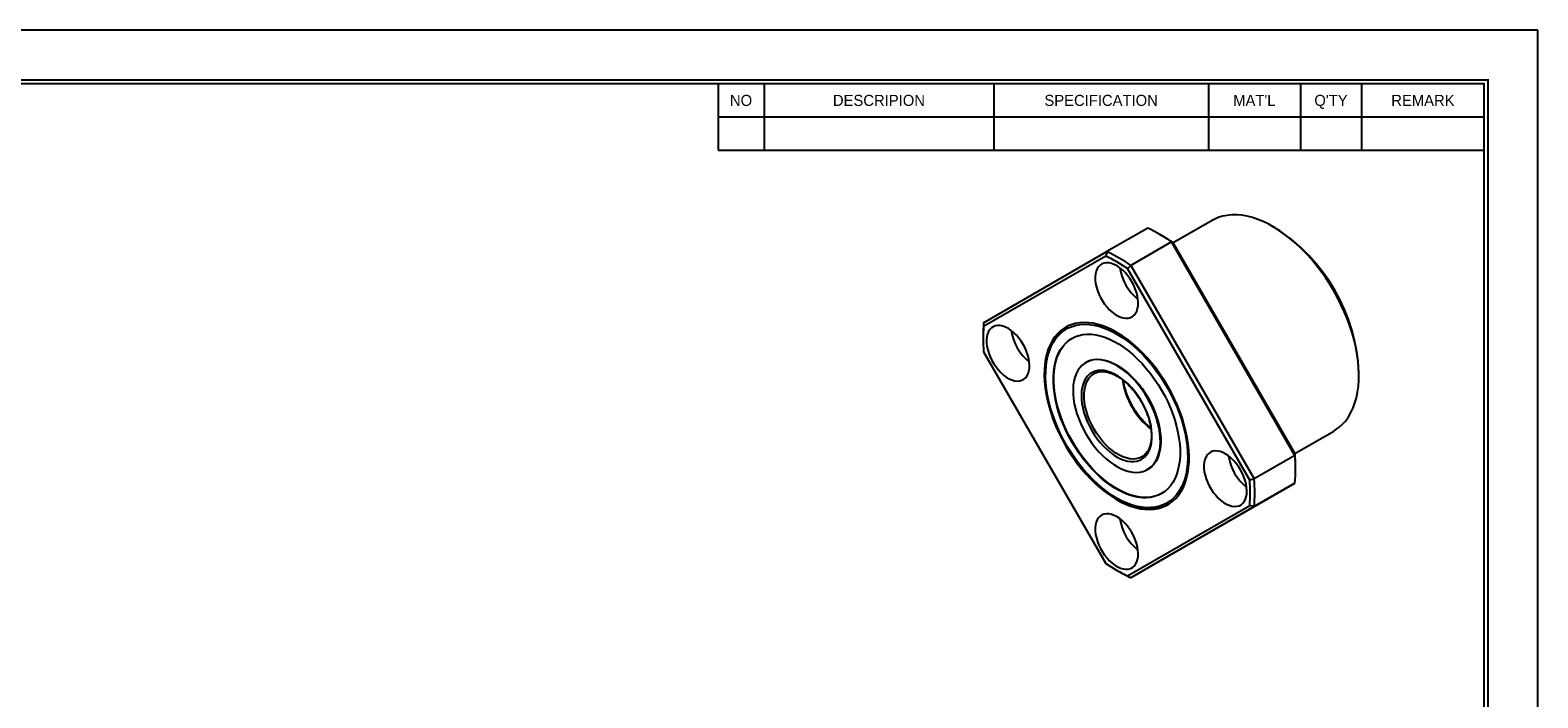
# Model space of a CAD drawing. Header units: millimetres. Extents: x 0 to 355, y 0 to 251.
# Tile 3 of 3: x 120 to 355, y 147 to 251. Entities that reach past the tile are written whole.
import ezdxf
from ezdxf.enums import TextEntityAlignment as Align

# ---------------------------------------------------------------- set-up
doc = ezdxf.new("R2010")
doc.units = ezdxf.units.MM
doc.layers.add('L1', color=7, linetype='CONTINUOUS')
doc.layers.add('OUTLINE', color=7, linetype='CONTINUOUS')

# ---------------------------------------------------------------- blocks, each defined once
blk = doc.blocks.new('표제란')
at = {"layer": 'L1', "color": 0}
for p, q in [((297, 210), (0, 210)), ((297, 0), (297, 210))]:
    blk.add_line(p, q, dxfattribs=at)
at = {"layer": 'L1'}
for p, q in [((190, 203), (190, 194.34)), ((196, 203), (196, 194.34)), ((226, 203), (226, 194.34)), ((254, 203), (254, 194.34)), ((266, 203), (266, 194.34)), ((274, 203), (274, 194.34)), ((190, 198.67), (290, 198.67)), ((190, 194.34), (290, 194.34))]:
    blk.add_line(p, q, dxfattribs=at)
at = {"layer": 'L1', "const_width": 0.25}
blk.add_lwpolyline([(290.5, 6.5), (290.5, 203.5), (10, 203.5), (10, 6.5)], close=True, dxfattribs=at)
at = {"layer": 'L1'}
blk.add_lwpolyline([(290, 7), (290, 203), (10.5, 203), (10.5, 7)], close=True, dxfattribs=at)
for s, p in [('NO', (193, 200.83)), ('DESCRIPION', (211, 200.83)), ('SPECIFICATION', (240, 200.83)), ("MAT'L", (260, 200.83)), ("Q'TY", (270, 200.83)), ('REMARK', (282, 200.83))]:
    blk.add_text(s, height=1.444, dxfattribs=at).set_placement(p, align=Align.MIDDLE_CENTER)
for tag, p in [('필렛', (179.25, 10.9)), ('모따기', (179.25, 8.3))]:
    blk.add_attdef(tag, text='', height=1.15, dxfattribs=at).set_placement(p, align=Align.MIDDLE_LEFT)
at = {"layer": 'OUTLINE', "ltscale": 0.5}
for tag, p, height in [('TITLE', (237.17, 24.41), 2.5), ('도번', (251.18, 15.64), 2.5), ('SCALE', (253.78, 9.55), 1.2), ('DATE', (277.02, 9.51), 1.2)]:
    blk.add_attdef(tag, p, '', height=height, dxfattribs=at)

msp = doc.modelspace()

# ---------------------------------------------------------------- linework, layer by layer
at = {"layer": 'OUTLINE'}
for p, q in [((304.518, 221.5541), (298.444, 218.0477)), ((294.4702, 220.3742), (288.1062, 216.7003)), ((296.6965, 219.1842), (296.343, 219.3883)), ((314.3729, 220.4081), (314.0194, 220.6122)), ((268.8449, 205.5774), (288.1062, 216.7003)), ((298.2088, 218.2159), (291.8449, 214.5421)), ((317.4702, 184.8542), (298.2088, 218.2159)), ((298.4037, 218.1175), (317.4825, 185.0721)), ((287.9114, 216.0105), (268.8326, 204.993)), ((291.8449, 214.5421), (311.1062, 181.1804)), ((310.4114, 180.99), (291.3326, 214.0355)), ((268.7624, 203.4664), (268.7624, 203.0582)), ((268.8326, 201.0423), (287.9114, 167.9969)), ((284.8706, 199.4158), (284.7974, 199.3735)), ((285.0898, 199.5423), (285.2581, 199.6168)), ((285.2458, 199.6086), (285.0898, 199.5423)), ((286.0844, 197.634), (286.2191, 197.7063)), ((286.2191, 197.7063), (286.2521, 197.7225)), ((327.4522, 197.3433), (327.4522, 197.7515)), ((317.444, 185.1387), (323.5164, 188.6443)), ((293.6425, 184.6782), (293.5838, 184.6433)), ((293.6726, 184.697), (293.6425, 184.6782)), ((317.4702, 184.8542), (311.1062, 181.1804)), ((294.4466, 182.6588), (294.5198, 182.701)), ((294.7398, 182.828), (294.9209, 182.9448)), ((317.5527, 182.648), (317.5527, 183.0562)), ((298.2088, 169.414), (317.4702, 180.537)), ((317.4702, 180.537), (311.1062, 176.8632)), ((291.3326, 166.0218), (310.4114, 177.0394)), ((311.1062, 176.8632), (291.8449, 165.7402)), ((297.7267, 177.2218), (297.6717, 177.1921)), ((298.2088, 169.414), (291.8449, 165.7402)), ((289.6186, 166.9302), (289.9721, 166.726))]:
    msp.add_line(p, q, dxfattribs=at)
at = {"layer": 'OUTLINE', "flags": 128}
for points in [[(323.5164, 188.6443), (323.8168, 188.829), (324.3855, 189.2475), (324.9116, 189.7312), (325.393, 190.278), (325.8276, 190.8857), (326.2136, 191.5519), (326.5496, 192.2737), (326.834, 193.0482), (327.0658, 193.8722), (327.2439, 194.7423), (327.3677, 195.655), (327.4367, 196.6066), (327.4505, 197.593), (327.4091, 198.6102), (327.3127, 199.6542), (327.1616, 200.7205), (326.9565, 201.8048), (326.6983, 202.9026), (326.3879, 204.0095), (326.0268, 205.1208), (325.6162, 206.232), (325.158, 207.3386), (324.654, 208.436), (324.1063, 209.5197), (323.5172, 210.5852), (322.889, 211.6282), (322.2244, 212.6443), (321.526, 213.6295), (320.7968, 214.5796), (320.0397, 215.4907), (319.2579, 216.3591), (318.4545, 217.1813), (317.6329, 217.9538), (316.7964, 218.6735), (315.9486, 219.3374), (315.0928, 219.9428), (314.2325, 220.4872), (313.3714, 220.9683), (312.5129, 221.3843), (311.6607, 221.7334), (310.8181, 222.014), (309.9886, 222.2252), (309.1757, 222.366), (308.3827, 222.4359), (307.6129, 222.4345), (306.8693, 222.3619), (306.1552, 222.2183), (305.4733, 222.0044), (304.8266, 221.7211), (304.518, 221.5541)], [(291.997, 211.9846), (291.6738, 212.4994), (291.3169, 212.9832), (290.9322, 213.4281), (290.5259, 213.8268), (290.1049, 214.1727), (289.6758, 214.4601), (289.2459, 214.6844), (288.8222, 214.8419), (288.4116, 214.9298), (288.0209, 214.947), (287.6565, 214.8929), (287.3244, 214.7686), (287.0299, 214.5761), (286.7781, 214.3184), (286.5729, 214), (286.4178, 213.6259), (286.3153, 213.2024), (286.2671, 212.7363), (286.274, 212.2354), (286.3359, 211.7078), (286.4517, 211.1623), (286.6196, 210.6077), (286.8368, 210.0533), (287.0997, 209.508), (287.4041, 208.9809), (287.7448, 208.4806), (288.1164, 208.0153), (288.5127, 207.5926), (288.9272, 207.2196), (289.3531, 206.9022), (289.7835, 206.6459), (290.2111, 206.4546), (290.6292, 206.3316), (291.0306, 206.279), (291.409, 206.2975), (291.758, 206.3868), (292.0719, 206.5456), (292.3456, 206.7711), (292.5746, 207.0598), (292.7551, 207.4068), (292.8842, 207.8064), (292.9596, 208.2521), (292.9803, 208.7366), (292.9459, 209.2519), (292.8568, 209.7895), (292.7147, 210.3407), (292.5218, 210.8964), (292.2812, 211.4473), (291.997, 211.9846)], [(275.0264, 202.1846), (274.7032, 202.6993), (274.3463, 203.1831), (273.9616, 203.628), (273.5554, 204.0267), (273.1343, 204.3726), (272.7053, 204.6601), (272.2754, 204.8843), (271.8517, 205.0418), (271.4411, 205.1298), (271.0504, 205.1469), (270.6859, 205.0928), (270.3538, 204.9685), (270.0594, 204.776), (269.8075, 204.5184), (269.6023, 204.1999), (269.4472, 203.8258), (269.3448, 203.4023), (269.2966, 202.9362), (269.3035, 202.4353), (269.3653, 201.9077), (269.4812, 201.3622), (269.6491, 200.8077), (269.8662, 200.2532), (270.1292, 199.7079), (270.4335, 199.1808), (270.7742, 198.6805), (271.1458, 198.2152), (271.5421, 197.7925), (271.9566, 197.4195), (272.3826, 197.1022), (272.8129, 196.8458), (273.2406, 196.6545), (273.6586, 196.5316), (274.0601, 196.4789), (274.4384, 196.4974), (274.7874, 196.5868), (275.1013, 196.7455), (275.3751, 196.9711), (275.604, 197.2597), (275.7845, 197.6067), (275.9136, 198.0063), (275.9891, 198.452), (276.0098, 198.9365), (275.9753, 199.4518), (275.8863, 199.9895), (275.7441, 200.5406), (275.5512, 201.0963), (275.3107, 201.6473), (275.0264, 202.1846)], [(297.622, 195.636), (297.0445, 196.5913), (296.4308, 197.5194), (295.7839, 198.4159), (295.107, 199.2763), (294.4034, 200.0965), (293.6765, 200.8725), (292.9298, 201.6004), (292.167, 202.2768), (291.3919, 202.8983), (290.6081, 203.4619), (289.8195, 203.9648), (289.0299, 204.4047), (288.2432, 204.7794), (287.4633, 205.087), (286.6938, 205.3261), (285.9386, 205.4954), (285.2014, 205.5942), (284.4857, 205.622), (283.795, 205.5786), (283.1327, 205.4643), (282.5021, 205.2796), (281.9061, 205.0254), (281.3477, 204.7029), (280.8296, 204.3138), (280.3544, 203.8598), (279.9243, 203.3433), (279.5414, 202.7668), (279.2077, 202.133), (278.9247, 201.445), (278.6938, 200.7063), (278.5162, 199.9203), (278.3926, 199.0909), (278.3238, 198.2222), (278.31, 197.3184), (278.3514, 196.3839), (278.4476, 195.4233), (278.5983, 194.4411), (278.8027, 193.4423), (279.0598, 192.4317), (279.3683, 191.4141), (279.7268, 190.3947), (280.1335, 189.3782), (280.5865, 188.3698), (281.0834, 187.3742), (281.622, 186.3964), (282.1995, 185.441), (282.8133, 184.5129), (283.4601, 183.6164), (284.137, 182.756), (284.8406, 181.9358), (285.5675, 181.1599), (286.3142, 180.4319), (287.077, 179.7556), (287.8522, 179.1341), (288.636, 178.5705), (289.4246, 178.0675), (290.2141, 177.6276), (291.0008, 177.2529), (291.7808, 176.9453), (292.5502, 176.7063), (293.3054, 176.5369), (294.0426, 176.4381), (294.7583, 176.4103), (295.449, 176.4537), (296.1113, 176.568), (296.742, 176.7528), (297.3379, 177.007), (297.8963, 177.3294), (298.4144, 177.7186), (298.8897, 178.1725), (299.3198, 178.689), (299.7026, 179.2655), (300.0363, 179.8993), (300.3193, 180.5873), (300.5502, 181.3261), (300.7279, 182.112), (300.8514, 182.9414), (300.9202, 183.8101), (300.934, 184.7139), (300.8927, 185.6484), (300.7964, 186.6091), (300.6457, 187.5912), (300.4414, 188.59), (300.1843, 189.6007), (299.8757, 190.6182), (299.5172, 191.6377), (299.1105, 192.6541), (298.6575, 193.6626), (298.1606, 194.6581), (297.622, 195.636)], [(297.472, 177.4196), (296.8987, 177.1337), (296.2892, 176.9169), (295.6464, 176.7704), (294.9737, 176.6949), (294.2742, 176.6907), (293.5516, 176.7579), (292.8095, 176.8962), (292.0514, 177.1047), (291.2812, 177.3826), (290.5028, 177.7284), (289.72, 178.1404), (288.9367, 178.6166), (288.1568, 179.1545), (287.3842, 179.7515), (286.6227, 180.4046), (285.8762, 181.1106), (285.1484, 181.866), (284.4428, 182.6669), (283.7631, 183.5094), (283.1125, 184.3894), (282.4944, 185.3023), (281.9118, 186.2437), (281.3676, 187.2089), (280.8645, 188.1931), (280.405, 189.1913), (279.9915, 190.1986), (279.6259, 191.21), (279.3102, 192.2204), (279.0458, 193.2248), (278.8341, 194.2182), (278.6761, 195.1957), (278.5727, 196.1523), (278.5243, 197.0834), (278.5312, 197.9842), (278.5934, 198.8503), (278.7105, 199.6774), (278.882, 200.4613), (279.107, 201.1982), (279.3843, 201.8843), (279.7127, 202.5163), (280.0904, 203.0911), (280.5157, 203.6056), (280.9863, 204.0574), (281.4999, 204.4443), (282.0539, 204.7643), (282.6457, 205.0157), (283.2723, 205.1975), (283.9304, 205.3086), (284.6169, 205.3484), (285.3284, 205.3169), (286.0613, 205.2141), (286.8118, 205.0406), (287.5764, 204.7972), (288.3512, 204.4852), (289.1323, 204.1061), (289.9159, 203.6617), (290.698, 203.1544), (291.4747, 202.5865), (292.2422, 201.9611), (292.9966, 201.2811), (293.7343, 200.55), (294.4514, 199.7713), (295.1445, 198.9491), (295.8101, 198.0873), (296.4448, 197.1903), (297.0456, 196.2626), (297.6093, 195.3087), (298.1333, 194.3334), (298.6149, 193.3416), (299.0516, 192.3382), (299.4414, 191.3282), (299.7823, 190.3167), (300.0726, 189.3087), (300.3108, 188.3091), (300.4957, 187.3231), (300.6265, 186.3554), (300.7024, 185.411), (300.7232, 184.4945), (300.6886, 183.6105), (300.5989, 182.7633), (300.4545, 181.9573), (300.2562, 181.1965), (300.0048, 180.4845), (299.7018, 179.825), (299.3485, 179.2213), (298.9468, 178.6763), (298.4986, 178.1928), (298.0062, 177.7732), (297.472, 177.4196)], [(282.622, 186.9738), (282.1185, 187.8912), (281.6569, 188.826), (281.2399, 189.7731), (280.8697, 190.7271), (280.5485, 191.6828), (280.278, 192.6347), (280.0598, 193.5776), (279.8951, 194.5061), (279.7848, 195.4152), (279.7294, 196.2996), (279.7294, 197.1545), (279.7848, 197.975), (279.8951, 198.7567), (280.0598, 199.495), (280.278, 200.1859), (280.5485, 200.8256), (280.8697, 201.4104), (281.2399, 201.937), (281.6569, 202.4026), (282.1185, 202.8045), (282.622, 203.1405), (283.1647, 203.4087), (283.7435, 203.6076), (284.3552, 203.736), (284.9963, 203.7934), (285.6633, 203.7792), (286.3524, 203.6937), (287.0598, 203.5373), (287.7816, 203.3109), (288.5136, 203.0157), (289.2519, 202.6534), (289.9922, 202.2261), (290.7304, 201.736), (291.4624, 201.186), (292.1842, 200.5791), (292.8916, 199.9187), (293.5807, 199.2086), (294.2477, 198.4526), (294.8889, 197.6551), (295.5005, 196.8204), (296.0793, 195.9532), (296.622, 195.0585), (297.1255, 194.1411), (297.5871, 193.2063), (298.0042, 192.2592), (298.3743, 191.3052), (298.6955, 190.3495), (298.966, 189.3976), (299.1842, 188.4547), (299.3489, 187.5262), (299.4593, 186.6172), (299.5146, 185.7327), (299.5146, 184.8779), (299.4593, 184.0573), (299.3489, 183.2757), (299.1842, 182.5373), (298.966, 181.8464), (298.6955, 181.2067), (298.3743, 180.622), (298.0042, 180.0953), (297.5871, 179.6297), (297.1255, 179.2278), (296.622, 178.8918), (296.0793, 178.6236), (295.5005, 178.4247), (294.8889, 178.2963), (294.2477, 178.239), (293.5807, 178.2531), (292.8916, 178.3386), (292.1842, 178.495), (291.4624, 178.7214), (290.7304, 179.0166), (289.9922, 179.3789), (289.2519, 179.8063), (288.5136, 180.2963), (287.7816, 180.8463), (287.0598, 181.4532), (286.3524, 182.1136), (285.6633, 182.8237), (284.9963, 183.5797), (284.3552, 184.3773), (283.7435, 185.2119), (283.1647, 186.0791), (282.622, 186.9738)], [(282.6952, 187.0161), (282.1917, 187.9334), (281.7301, 188.8683), (281.3131, 189.8154), (280.9429, 190.7694), (280.6217, 191.725), (280.3512, 192.677), (280.133, 193.6198), (279.9683, 194.5484), (279.8579, 195.4574), (279.8026, 196.3418), (279.8026, 197.1967), (279.8579, 198.0173), (279.9683, 198.7989), (280.133, 199.5372), (280.3512, 200.2282), (280.6217, 200.8678), (280.9429, 201.4526), (281.3131, 201.9793), (281.7301, 202.4449), (282.1917, 202.8468), (282.6593, 203.1618)], [(284.797, 188.2298), (285.2489, 187.4919), (285.7361, 186.7824), (286.2545, 186.1069), (286.8001, 185.471), (287.3683, 184.8797), (287.9547, 184.3379), (288.5546, 183.8498), (289.163, 183.4194), (289.7751, 183.0501), (290.386, 182.745), (290.9907, 182.5065), (291.5845, 182.3365), (292.1624, 182.2364), (292.7199, 182.207), (293.2524, 182.2485), (293.7557, 182.3606), (294.2257, 182.5424), (294.6586, 182.7924), (295.051, 183.1087), (295.3997, 183.4886), (295.7019, 183.9291), (295.9551, 184.4266), (296.1573, 184.9772), (296.3069, 185.5765), (296.4027, 186.2195), (296.4439, 186.9012), (296.4301, 187.616), (296.3616, 188.3581), (296.2388, 189.1217), (296.0627, 189.9005), (295.8347, 190.6883), (295.5568, 191.4788), (295.231, 192.2655), (294.8601, 193.0421), (294.447, 193.8025), (293.9951, 194.5404), (293.5079, 195.2499), (292.9895, 195.9254), (292.444, 196.5613), (291.8757, 197.1526), (291.2893, 197.6944), (290.6895, 198.1825), (290.081, 198.6129), (289.4689, 198.9822), (288.858, 199.2873), (288.2533, 199.5258), (287.6596, 199.6958), (287.0816, 199.7959), (286.5242, 199.8253), (285.9916, 199.7838), (285.4884, 199.6717), (285.0183, 199.4899), (284.5854, 199.2399), (284.193, 198.9237), (283.8443, 198.5438), (283.5422, 198.1033), (283.2889, 197.6057), (283.0867, 197.0551), (282.9371, 196.4558), (282.8413, 195.8128), (282.8001, 195.1311), (282.8139, 194.4164), (282.8824, 193.6742), (283.0053, 192.9106), (283.1813, 192.1318), (283.4093, 191.344), (283.6873, 190.5536), (284.013, 189.7668), (284.3839, 188.9902), (284.797, 188.2298)], [(285.722, 188.764), (286.1297, 188.1026), (286.5721, 187.4702), (287.0448, 186.873), (287.5431, 186.317), (288.0621, 185.8077), (288.5966, 185.3501), (289.1413, 184.9489), (289.6908, 184.6079), (290.2395, 184.3307), (290.7822, 184.1199), (291.3133, 183.9776), (291.8276, 183.9053), (292.32, 183.9037), (292.7855, 183.9727), (293.2197, 184.1117), (293.618, 184.3194), (293.9767, 184.5936), (294.2921, 184.9317), (294.561, 185.3302), (294.7809, 185.7852), (294.9495, 186.2922), (295.0652, 186.8462), (295.1267, 187.4416), (295.1336, 188.0725), (295.0857, 188.7327), (294.9834, 189.4156), (294.8279, 190.1144), (294.6207, 190.8221), (294.3638, 191.5318), (294.0597, 192.2364), (293.7116, 192.9288), (293.3228, 193.6022), (292.8972, 194.2499), (292.4391, 194.8655), (291.9529, 195.4428), (291.4436, 195.9762), (290.9162, 196.4602), (290.376, 196.8901), (289.8282, 197.2617), (289.2784, 197.5712), (288.7321, 197.8155), (288.1945, 197.9922), (287.6712, 198.0997), (287.1672, 198.1367), (286.6876, 198.1029), (286.2372, 197.9988), (285.8205, 197.8252), (285.4415, 197.584), (285.104, 197.2775), (284.8115, 196.9087), (284.5668, 196.4814), (284.3723, 195.9998), (284.23, 195.4686), (284.1413, 194.8932), (284.107, 194.2793), (284.1276, 193.6329), (284.2027, 192.9606), (284.3318, 192.2689), (284.5134, 191.5647), (284.7457, 190.8551), (285.0266, 190.1471), (285.3531, 189.4478), (285.722, 188.764)], [(284.8706, 199.4158), (285.0915, 199.5321), (285.5615, 199.7139), (286.0648, 199.826), (286.5974, 199.8675), (287.1548, 199.8381), (287.7327, 199.738), (288.3265, 199.568), (288.9312, 199.3295), (289.5421, 199.0244), (290.1542, 198.6552), (290.7626, 198.2248), (291.3625, 197.7367), (291.9489, 197.1948), (292.5171, 196.6035), (293.0627, 195.9676), (293.5811, 195.2922), (294.0683, 194.5826), (294.5202, 193.8447), (294.9333, 193.0844), (295.3042, 192.3077), (295.6299, 191.521), (295.9079, 190.7306), (296.1359, 189.9428), (296.312, 189.1639), (296.4348, 188.4004), (296.5033, 187.6582), (296.5171, 186.9434), (296.4759, 186.2618), (296.3801, 185.6187), (296.2305, 185.0195), (296.0283, 184.4689), (295.7751, 183.9713), (295.4729, 183.5308), (295.1242, 183.1509), (294.7318, 182.8347), (294.5198, 182.701)], [(286.0841, 188.9731), (285.7184, 189.6524), (285.3964, 190.3475), (285.1213, 191.0509), (284.8963, 191.7553), (284.7235, 192.4532), (284.605, 193.1371), (284.5418, 193.7998), (284.5348, 194.4344), (284.5839, 195.0339), (284.6887, 195.5922), (284.8481, 196.1033), (285.0603, 196.5618), (285.3231, 196.9628), (285.6337, 197.302), (285.9888, 197.5759), (286.0844, 197.634)], [(293.5838, 184.6433), (293.4863, 184.5898), (293.0716, 184.4191), (292.6226, 184.3197), (292.1439, 184.2925), (291.6408, 184.3379), (291.1186, 184.4554), (290.5827, 184.6437), (290.0389, 184.9009), (289.493, 185.2242), (288.9506, 185.6102), (288.4176, 186.0548), (287.8997, 186.5533), (287.4022, 187.1004), (286.9305, 187.6903), (286.4896, 188.3167), (286.0841, 188.9731)], [(296.6579, 178.9128), (296.1525, 178.6659), (295.5737, 178.467), (294.962, 178.3385), (294.3209, 178.2812), (293.6539, 178.2953), (292.9648, 178.3808), (292.2574, 178.5372), (291.5356, 178.7637), (290.8036, 179.0589), (290.0653, 179.4211), (289.325, 179.8485), (288.5868, 180.3386), (287.8548, 180.8886), (287.133, 181.4955), (286.4256, 182.1558), (285.7365, 182.866), (285.0695, 183.622), (284.4283, 184.4195), (283.8167, 185.2542), (283.2379, 186.1213), (282.6952, 187.0161)], [(308.9676, 182.5908), (308.6444, 183.1055), (308.2875, 183.5894), (307.9027, 184.0342), (307.4965, 184.4329), (307.0754, 184.7788), (306.6464, 185.0663), (306.2165, 185.2905), (305.7928, 185.448), (305.3822, 185.536), (304.9915, 185.5531), (304.6271, 185.499), (304.2949, 185.3747), (304.0005, 185.1822), (303.7486, 184.9246), (303.5435, 184.6061), (303.3884, 184.232), (303.2859, 183.8085), (303.2377, 183.3424), (303.2446, 182.8415), (303.3065, 182.3139), (303.4223, 181.7684), (303.5902, 181.2139), (303.8074, 180.6594), (304.0703, 180.1141), (304.3746, 179.587), (304.7154, 179.0867), (305.0869, 178.6214), (305.4832, 178.1987), (305.8978, 177.8257), (306.3237, 177.5084), (306.754, 177.252), (307.1817, 177.0607), (307.5997, 176.9378), (308.0012, 176.8851), (308.3795, 176.9036), (308.7285, 176.993), (309.0425, 177.1517), (309.3162, 177.3773), (309.5452, 177.6659), (309.7257, 178.0129), (309.8547, 178.4125), (309.9302, 178.8582), (309.9509, 179.3427), (309.9164, 179.858), (309.8274, 180.3957), (309.6853, 180.9468), (309.4923, 181.5025), (309.2518, 182.0535), (308.9676, 182.5908)], [(291.997, 172.7907), (291.6738, 173.3055), (291.3169, 173.7893), (290.9322, 174.2342), (290.5259, 174.6328), (290.1049, 174.9787), (289.6758, 175.2662), (289.2459, 175.4905), (288.8222, 175.6479), (288.4116, 175.7359), (288.0209, 175.753), (287.6565, 175.699), (287.3244, 175.5746), (287.0299, 175.3821), (286.7781, 175.1245), (286.5729, 174.806), (286.4178, 174.4319), (286.3153, 174.0084), (286.2671, 173.5423), (286.274, 173.0414), (286.3359, 172.5139), (286.4517, 171.9683), (286.6196, 171.4138), (286.8368, 170.8593), (287.0997, 170.3141), (287.4041, 169.7869), (287.7448, 169.2866), (288.1164, 168.8213), (288.5127, 168.3987), (288.9272, 168.0256), (289.3531, 167.7083), (289.7835, 167.4519), (290.2111, 167.2606), (290.6292, 167.1377), (291.0306, 167.085), (291.409, 167.1035), (291.758, 167.1929), (292.0719, 167.3516), (292.3456, 167.5772), (292.5746, 167.8658), (292.7551, 168.2128), (292.8842, 168.6124), (292.9596, 169.0581), (292.9803, 169.5426), (292.9459, 170.0579), (292.8568, 170.5956), (292.7147, 171.1467), (292.5218, 171.7024), (292.2812, 172.2534), (291.997, 172.7907)]]:
    msp.add_lwpolyline(points, dxfattribs=at)
at = {"layer": 'OUTLINE'}
for centre, radius, start, end in [((282.2555, 194.8981), 28.253, 55.621188, 64.384189), ((281.9105, 193.6199), 29.5324, 56.049294, 59.955589), ((299.1209, 196.4997), 28.359, 2.529887, 57.464737), ((275.8915, 191.2242), 28.253, 55.621188, 64.384189), ((275.7654, 191.0201), 27.7857, 55.926301, 64.079076), ((297.6037, 215.2209), 7.5597, 188.047753, 231.94687), ((295.1956, 203.4902), 26.4332, 175.471109, 180.051514), ((296.5548, 203.0176), 27.7925, 175.924274, 184.075726), ((284.6156, 200.214), 5.5316, 121.450194, 138.614162), ((280.6332, 205.4208), 7.5597, 188.047753, 231.94687), ((301.9485, 198.2679), 11.5286, 187.978794, 210.584917), ((301.8622, 197.8888), 11.2648, 209.14809, 232.305315), ((314.5743, 185.827), 7.5597, 188.047753, 231.94687), ((289.2929, 182.6956), 28.2599, 355.619211, 4.380789), ((288.0158, 183.0359), 29.537, 0.039261, 3.95285), ((282.6892, 179.0147), 27.7925, 355.924274, 4.075726), ((282.9289, 179.0218), 28.2599, 355.619211, 4.380789), ((297.6037, 176.0269), 7.5597, 188.047753, 231.94687), ((303.4786, 191.0123), 27.7857, 235.926301, 244.079076), ((303.3038, 189.7803), 26.6314, 239.96029, 244.514769)]:
    msp.add_arc(centre, radius, start, end, dxfattribs=at)
for points in [[(288.1062, 216.7003), (288.0414, 216.4704), (287.9765, 216.2405), (287.9114, 216.0105)], [(298.4037, 218.1175), (298.3386, 218.1505), (298.2737, 218.1833), (298.2088, 218.2159)], [(291.3326, 214.0355), (291.5032, 214.2045), (291.6739, 214.3734), (291.8449, 214.5421)], [(268.8449, 205.5774), (268.8406, 205.3824), (268.8366, 205.1876), (268.8326, 204.993)], [(317.4702, 184.8542), (317.4744, 184.9266), (317.4785, 184.9992), (317.4825, 185.0721)], [(311.1062, 181.1804), (310.8747, 181.1167), (310.6431, 181.0532), (310.4114, 180.99)], [(311.1062, 176.8632), (310.8747, 176.922), (310.6431, 176.9807), (310.4114, 177.0394)], [(291.8449, 165.7402), (291.6739, 165.834), (291.5032, 165.9279), (291.3326, 166.0218)]]:
    msp.add_open_spline(points, degree=3, dxfattribs=at)
for points, knots in [([(280.4201, 203.8273), (280.3909, 203.7968), (280.2141, 203.6127), (279.9308, 203.2213), (279.5742, 202.6528), (279.2662, 202.0287), (279.0037, 201.3578), (278.7892, 200.6414), (278.6234, 199.8831), (278.5072, 199.0865), (278.441, 198.255), (278.425, 197.3926), (278.4593, 196.5031), (278.5435, 195.5904), (278.6772, 194.6587), (278.8597, 193.7118), (279.0901, 192.754), (279.3673, 191.7894), (279.6901, 190.8221), (280.057, 189.8563), (280.4664, 188.8962), (280.9165, 187.9459), (281.4052, 187.0094), (281.9306, 186.0909), (282.4903, 185.1944), (283.0819, 184.3236), (283.7029, 183.4825), (284.3506, 182.6746), (285.0222, 181.9034), (285.7148, 181.1723), (286.4256, 180.4846), (287.1515, 179.8432), (287.8894, 179.2509), (288.6363, 178.7105), (289.389, 178.2243), (290.1443, 177.7946), (290.899, 177.4234), (291.6499, 177.1125), (292.3937, 176.8636), (293.1269, 176.6779), (293.8464, 176.5563), (294.5485, 176.4999), (295.2301, 176.5081), (295.8868, 176.5831), (296.492, 176.7106), (296.8626, 176.8442), (297.0347, 176.9063)], [0, 0, 0, 0, 0.00454645, 0.02745752, 0.05043951, 0.07349672, 0.09662352, 0.11980809, 0.1430361, 0.16629367, 0.18956896, 0.21285285, 0.23613803, 0.2594199, 0.28269632, 0.30596625, 0.32922947, 0.35248624, 0.37573718, 0.39898312, 0.42222501, 0.44546388, 0.46870081, 0.4919369, 0.51517326, 0.53841067, 0.56165024, 0.58489308, 0.60814033, 0.63139308, 0.65465237, 0.67791913, 0.70119412, 0.72447779, 0.7477701, 0.77107029, 0.79437651, 0.81768489, 0.84098821, 0.86427758, 0.88754112, 0.91076438, 0.93393174, 0.95702913, 0.98004795, 1, 1, 1, 1]), ([(286.2116, 197.695), (286.3027, 197.739), (286.5141, 197.8411), (286.8847, 197.9292), (287.3125, 197.9696), (287.7646, 197.945), (288.2352, 197.8586), (288.7206, 197.7108), (289.2167, 197.503), (289.7193, 197.2366), (290.2237, 196.9139), (290.7251, 196.5374), (291.2187, 196.1104), (291.6998, 195.6367), (292.1637, 195.1206), (292.6059, 194.5668), (293.022, 193.9806), (293.408, 193.3674), (293.7603, 192.7331), (294.0755, 192.0836), (294.3505, 191.4253), (294.583, 190.7644), (294.7708, 190.1074), (294.9122, 189.4605), (295.0063, 188.8299), (295.0524, 188.2219), (295.0506, 187.6422), (295.0014, 187.0963), (294.9059, 186.5893), (294.7657, 186.1255), (294.5825, 185.7089), (294.3588, 185.3413), (294.0936, 185.0287), (293.8518, 184.8075), (293.6858, 184.7127), (293.6337, 184.6829)], [0, 0, 0, 0, 0.02435777, 0.05656356, 0.08844754, 0.11994102, 0.1511155, 0.18208308, 0.21294016, 0.24375299, 0.27455794, 0.30537386, 0.33621306, 0.36707925, 0.39797123, 0.42888513, 0.45981569, 0.490757, 0.52170286, 0.55264624, 0.58357923, 0.61449537, 0.64538832, 0.67625213, 0.70708186, 0.73787463, 0.76863164, 0.79936132, 0.83008192, 0.86082033, 0.8916337, 0.9226093, 0.95385954, 0.98548883, 1, 1, 1, 1]), ([(294.9544, 189.1279), (294.8845, 189.1816), (294.6479, 189.3633), (294.2532, 189.7259), (293.7761, 190.2095), (293.318, 190.7373), (292.8827, 191.3005), (292.486, 191.8784), (292.1783, 192.3816), (291.891, 192.8963), (291.6168, 193.4396), (291.3303, 194.096), (291.0854, 194.7569), (290.886, 195.4152), (290.7369, 196.028), (290.6773, 196.4115), (290.6505, 196.5841)], [0, 0, 0, 0, 0.03297347, 0.11170385, 0.19050323, 0.26936617, 0.34828154, 0.42723534, 0.49962523, 0.54098875, 0.61994793, 0.69890774, 0.77782917, 0.85669589, 0.93549232, 1, 1, 1, 1]), ([(297.0347, 176.9063), (297.0608, 176.9148), (297.284, 176.9883), (297.4898, 177.0967), (297.6715, 177.1924)], [0, 0, 0, 0, 0.11697756, 1, 1, 1, 1])]:
    msp.add_open_spline(points, degree=3, knots=knots, dxfattribs=at)

# ---------------------------------------------------------------- block references
at = {"layer": 'OUTLINE', "xscale": 1.196639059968, "yscale": 1.196639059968, "zscale": 1.196639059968}
msp.add_blockref('표제란', (0, 0), dxfattribs=at)

doc.saveas('drawing.dxf')
